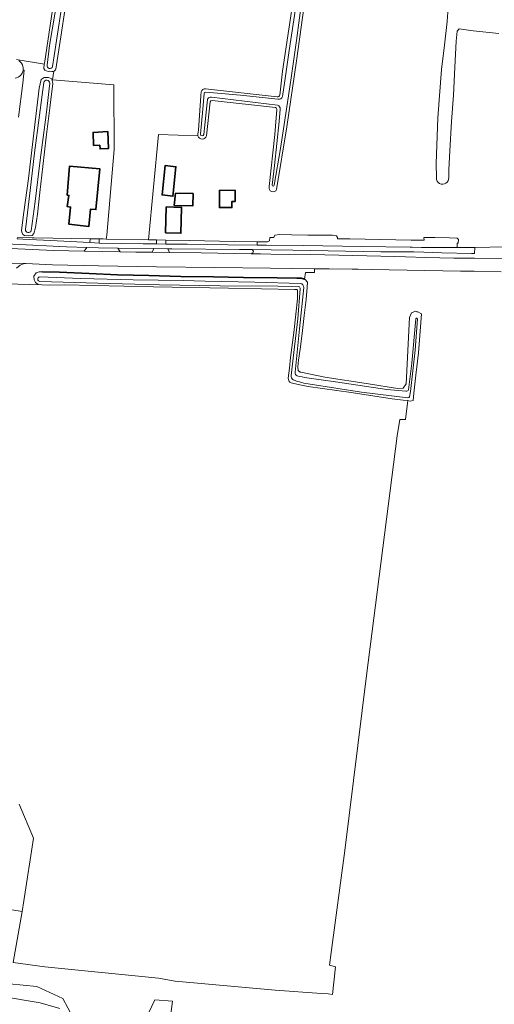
# Model space of a CAD drawing. Header units: metres. Extents: x 239845 to 242720, y 580286 to 584200.
# Tile 11 of 113: x 240790 to 241000, y 580727 to 581162. Entities that reach past the tile are written whole.
import ezdxf

# ---------------------------------------------------------------- set-up
doc = ezdxf.new("R2010")
doc.units = ezdxf.units.M
for name, color, linetype, lineweight in [('B-WE-GK-BESCHOEIING-G', 130, 'GK-BESCHOEIING', 35), ('B-WE-GR-GRAS-GV', 60, 'Continuous', 13), ('B-WE-GR-GROENVOORZIENING-GV', 80, 'Continuous', 18), ('B-WE-OG-BEBOUWING-GV', 7, 'Continuous', 35), ('B-WE-OG-TERREIN-GV', 7, 'Continuous', 18), ('B-WE-OG-TERREIN_ERF-GV', 7, 'Continuous', 18), ('B-WE-OG-WATER_SLOOT-GV', 120, 'Continuous', 18), ('B-WE-VH-VERHARDING-GV', 252, 'Continuous', 18)]:
    doc.layers.add(name, color=color, linetype=linetype, lineweight=lineweight)
doc.linetypes.add('GK-BESCHOEIING', pattern='A,30,-5,[1,NLCS.shx,S=1,R=0,X=0,Y=0],-5', length=40)

msp = doc.modelspace()

# ---------------------------------------------------------------- linework, layer by layer
at = {"layer": 'B-WE-GK-BESCHOEIING-G', "flags": 128}
msp.add_lwpolyline([(240800.46, 581050.34), (240807.99, 581050.13), (240821.08, 581049.53), (240833.51, 581049.07), (240847.28, 581048.66), (240861.42, 581048.34), (240875.81, 581048.09), (240889.02, 581047.82), (240903.89, 581047.7), (240912.59, 581047.59), (240914.55, 581047.51), (240916.02, 581047.12)], dxfattribs=at)
at = {"layer": 'B-WE-GR-GRAS-GV', "flags": 128}
msp.add_lwpolyline([(240812.39, 581179.44), (240808.52, 581153.99), (240806.31, 581139.73, -0.229376), (240805.42, 581138.81), (240804.81, 581134.98), (240831.88, 581132.81), (240832.02, 581104.27), (240828.85, 581066.57), (240828.58, 581064.8), (240847.23, 581064.47), (240851.56, 581110.91), (240869.02, 581110.37, -0.099493), (240868.98, 581111.13), (240869.19, 581112.87), (240870.27, 581127.89), (240870.42, 581129.74, -0.405035), (240872.39, 581131), (240903.95, 581127.58, 0.367316), (240905.08, 581128.19), (240906.25, 581138.79), (240914.7, 581194.49)], format="xyb", dxfattribs=at)
at = {"layer": 'B-WE-GR-GROENVOORZIENING-GV', "flags": 128}
for points in [[(240914.7, 581194.49), (240906.25, 581138.79), (240905.08, 581128.19, -0.367316), (240903.95, 581127.58), (240872.39, 581131, 0.405035), (240870.42, 581129.74), (240870.27, 581127.89), (240869.19, 581112.87), (240868.98, 581111.13, 0.099493), (240869.02, 581110.37, 0.766562), (240872.79, 581110.33), (240874.4, 581125.34, -0.338384), (240875.25, 581125.95), (240903.25, 581122.75, -0.33414), (240903.8, 581121.97), (240902.94, 581110.92), (240900.46, 581087.92, 0.979241), (240903.69, 581086.7), (240908.24, 581114.24), (240912.42, 581143.42), (240916.52, 581173.29)], [(240805.94, 581172.92), (240801.31, 581142.15), (240801.27, 581141.9), (240801.05, 581139.99), (240801.5, 581139.26), (240802.95, 581138.73), (240803.43, 581138.77), (240804.6, 581138.75, 0.141957), (240805.42, 581138.81, 0.229376), (240806.31, 581139.73), (240808.52, 581153.99), (240812.39, 581179.44)], [(240805.94, 581172.92), (240801.31, 581142.15), (240801.27, 581141.9), (240801.05, 581139.99), (240801.5, 581139.26), (240802.95, 581138.73), (240803.43, 581138.77), (240804.6, 581138.75, 0.141957), (240805.42, 581138.81, 0.229376), (240806.31, 581139.73), (240808.52, 581153.99), (240812.39, 581179.44)], [(240810.13, 581175.56), (240805.6, 581145.59), (240804.86, 581140.94, -0.999362), (240802.58, 581141.47), (240803.58, 581150.2), (240807.05, 581171.02)], [(240810.13, 581175.56), (240805.6, 581145.59), (240804.86, 581140.94, -0.999362), (240802.58, 581141.47), (240803.58, 581150.2), (240807.05, 581171.02)], [(240915.14, 581172.46), (240912.47, 581152.4), (240910.15, 581135.85), (240908.08, 581122.07), (240905.35, 581104.79), (240902.62, 581088.56, -0.92555), (240901.74, 581088.62), (240902.69, 581097.25), (240904.88, 581116.61), (240905.25, 581122.09, 0.317796), (240904.12, 581123.9), (240874.92, 581127.39, 0.297705), (240873.3, 581126.69, 0.052655), (240873.17, 581126.36), (240871.65, 581110.91, -0.796989), (240870.08, 581110.99), (240871.12, 581122.03), (240871.74, 581128.92, -0.378504), (240872.44, 581129.61), (240887.7, 581128.27), (240904.25, 581126.43, 0.38767), (240906.24, 581127.72), (240907.25, 581134.51), (240909.25, 581147.92), (240911.99, 581166.32)], [(240788.4, 581135.7, 0.325195), (240791.91, 581139.32, 0.090066), (240791.84, 581140.86, 0.192246), (240790.04, 581143.49)], [(240788.4, 581135.7, 0.325195), (240791.91, 581139.32, 0.090066), (240791.84, 581140.86, 0.192246), (240790.04, 581143.49)]]:
    msp.add_lwpolyline(points, format="xyb", dxfattribs=at)
for points in [[(240797.31, 581069.83), (240798.27, 581075.81), (240799.28, 581085.33), (240800.58, 581096.76), (240802.13, 581109.76), (240803.76, 581122.72), (240805.02, 581133.4), (240804.51, 581135.43), (240803.15, 581136.05), (240802.99, 581136.05), (240801.18, 581136.07), (240799.83, 581135.21), (240799.02, 581131.28), (240796.93, 581114.04), (240794.29, 581091.47), (240792.25, 581076.64), (240791.21, 581068.52), (240791.42, 581067.81), (240791.73, 581066.78), (240792.54, 581066.38), (240794.23, 581066.24), (240795.92, 581066.39), (240796.65, 581067.22), (240797.31, 581069.83), (240797.31, 581069.83)], [(240789.4, 581065.47), (240789.33, 581064.89), (240791.85, 581064.72), (240806.98, 581063.97), (240821.4, 581063.25), (240821.43, 581064.92), (240796.85, 581065.34), (240795.86, 581065.36), (240789.4, 581065.47), (240789.4, 581065.47)], [(240850.77, 581062.65), (240850.8, 581064.4), (240848.1, 581064.46), (240847.23, 581064.47), (240828.58, 581064.8), (240827.26, 581064.82), (240825.44, 581064.85), (240825.41, 581063.05), (240825.45, 581063.05), (240844.82, 581062.71), (240850.77, 581062.65), (240850.77, 581062.65)], [(240895.16, 581062.16), (240895.18, 581063.63), (240884.93, 581063.79), (240865.39, 581064.09), (240854.8, 581064.32), (240854.78, 581062.61), (240864.22, 581062.51), (240882.23, 581062.31), (240895.16, 581062.16), (240895.16, 581062.16)], [(240775.48, 581061.14), (240777.01, 581061.05), (240805.32, 581059.78), (240818.9, 581059.51), (240819.98, 581061.13), (240811.07, 581061.4), (240787.39, 581062.52), (240780.4, 581063.19), (240775.61, 581063.45), (240775.48, 581061.14), (240775.48, 581061.14)], [(240834.65, 581059.2), (240841.68, 581059.06), (240848.88, 581058.99), (240849.6, 581060.59), (240833.72, 581060.84), (240834.65, 581059.2), (240834.65, 581059.2)], [(240855.73, 581060.5), (240856.42, 581058.91), (240870.39, 581058.77), (240892.45, 581058.32), (240893.18, 581058.77), (240893.49, 581059.44), (240892.97, 581060.15), (240887.39, 581060.22), (240857.52, 581060.47), (240855.73, 581060.5), (240855.73, 581060.5)]]:
    msp.add_lwpolyline(points, close=True, dxfattribs=at)
for points in [[(240795.51, 581068.49, -0.810753), (240792.95, 581068.99), (240795.07, 581086.18), (240796.99, 581102.78), (240797.87, 581109.51), (240798.28, 581112.61), (240800.28, 581128.36), (240800.99, 581133.78, -0.928654), (240803.63, 581133.56), (240802.14, 581119.53), (240799.41, 581099.54), (240797.26, 581081.29)], [(240965.51, 581032.77), (240964.93, 581032.92), (240963.15, 581032.22), (240962.32, 581030.13), (240960.85, 581000.9), (240959.55, 580999.01), (240956.99, 580998.86), (240944.25, 581000.89), (240924.94, 581003.81), (240914.33, 581006.05), (240914.13, 581006.12), (240913.24, 581006.88), (240913.04, 581008.47), (240913.36, 581011.31), (240914.02, 581016.27), (240914.9, 581023.14), (240915.8, 581031.09), (240916.66, 581038.1), (240917.18, 581043.53), (240917.24, 581045.78), (240916.18, 581047.08), (240916.02, 581047.12), (240914.55, 581047.51), (240912.59, 581047.59), (240903.89, 581047.7), (240889.02, 581047.82), (240875.81, 581048.09), (240861.42, 581048.34), (240847.28, 581048.66), (240833.51, 581049.07), (240821.08, 581049.53), (240807.99, 581050.13), (240800.46, 581050.34), (240798.98, 581050.36), (240797.66, 581049.86), (240796.7, 581048.47), (240796.73, 581046.81), (240797.33, 581045.58), (240798.57, 581044.77), (240800.15, 581044.56), (240803.38, 581044.47), (240810.17, 581044.54), (240849.38, 581043.71), (240882.44, 581043.14), (240911.54, 581042.6), (240912.37, 581042.59, -0.424304), (240912.91, 581042.11), (240912.83, 581038.36), (240912.22, 581031.73), (240911.21, 581023.62), (240909.77, 581012.54), (240909.3, 581007.78), (240908.82, 581003.51, 0.286188), (240910.05, 581001.31), (240913.18, 581000.64), (240917.63, 580999.77), (240936.62, 580997.06), (240954.6, 580994.35), (240959.48, 580993.7), (240961.49, 580993.6), (240962.62, 580993.26), (240963.88, 580993.64), (240964.15, 580996.81), (240965.11, 581004.71), (240966.3, 581014.59), (240967.53, 581031.81), (240965.97, 581032.65)], [(240918.49, 581000.83, -0.072449), (240910.99, 581002.72, -0.23677), (240910.1, 581004.69), (240911.22, 581014.7), (240913.1, 581029.58), (240914.1, 581042.82, 0.307422), (240913.43, 581043.82), (240904.27, 581043.97), (240878.81, 581044.15), (240852.02, 581044.62), (240824.92, 581045.33), (240799.31, 581046.1, -0.927044), (240799.26, 581048.1), (240817.36, 581047.42), (240840.39, 581046.87), (240862.44, 581046.58), (240872.19, 581046.25), (240894.14, 581045.82), (240914.26, 581045.2, -0.40185), (240915.65, 581043.46), (240913.79, 581025.27), (240911.84, 581006.03, 0.347546), (240912.76, 581004.52, 0.042902), (240917.07, 581003.61), (240929.64, 581001.83), (240952.32, 580998.46), (240960.68, 580997.64, 0.346823), (240961.81, 580998.32), (240963.34, 581010.07), (240965.08, 581029.6, -0.826118), (240965.73, 581029.67), (240964.8, 581015.78), (240962.65, 580997.56), (240962.34, 580995.25, -0.282929), (240961.53, 580994.74), (240941.18, 580997.3)]]:
    msp.add_lwpolyline(points, format="xyb", close=True, dxfattribs=at)
msp.add_lwpolyline([(240784.29, 581045.01), (240800.15, 581044.56), (240798.57, 581044.77), (240797.33, 581045.58), (240796.73, 581046.81), (240796.7, 581048.47), (240797.66, 581049.86), (240798.98, 581050.36), (240800.46, 581050.34), (240807.99, 581050.13), (240821.08, 581049.53), (240833.51, 581049.07), (240847.28, 581048.66), (240861.42, 581048.34), (240875.81, 581048.09), (240889.02, 581047.82), (240903.89, 581047.7), (240912.59, 581047.59), (240914.55, 581047.51), (240916.02, 581047.12), (240916.36, 581050.04), (240920.44, 581049.98), (240920.44, 581051.66), (240901.02, 581051.96), (240876.48, 581052.25), (240850.76, 581052.61), (240825.13, 581052.94), (240804.84, 581053.47), (240793.09, 581054.01), (240793.09, 581054.01), (240793.09, 581054.01), (240792.05, 581053.86), (240790.65, 581053.21), (240789.07, 581051.99)], dxfattribs=at)
at = {"layer": 'B-WE-OG-BEBOUWING-GV', "flags": 128}
for points in [[(240825.78, 581106.2), (240825.85, 581104.58), (240829.58, 581104.76), (240829.23, 581112.16), (240822.75, 581111.86), (240823.02, 581106.07), (240825.78, 581106.2), (240825.78, 581106.2)], [(240824, 581077.76), (240825.78, 581095.75), (240812.43, 581096.96), (240811.27, 581084.18), (240812.1, 581084.05), (240811.35, 581079.09), (240812.83, 581078.93), (240812.04, 581071.4), (240820.92, 581070.4), (240821.67, 581077.99), (240824, 581077.76), (240824, 581077.76)], [(240853.17, 581084.24), (240857.93, 581083.68), (240858.07, 581085.04), (240859.28, 581096.66), (240854.55, 581097.28), (240853.17, 581084.24), (240853.17, 581084.24)], [(240883.95, 581078.71), (240883.94, 581081.33), (240885.39, 581081.33), (240885.37, 581086.3), (240878.45, 581086.27), (240878.48, 581078.69), (240883.95, 581078.71), (240883.95, 581078.71)], [(240859.07, 581085.02), (240858.55, 581079.62), (240866.73, 581079.38), (240866.89, 581084.86), (240859.07, 581085.02), (240859.07, 581085.02)], [(240861.46, 581067.38), (240861.78, 581078.77), (240855.03, 581078.96), (240854.73, 581067.59), (240861.46, 581067.38), (240861.46, 581067.38)]]:
    msp.add_lwpolyline(points, close=True, dxfattribs=at)
at = {"layer": 'B-WE-OG-TERREIN-GV', "flags": 128}
msp.add_lwpolyline([(240790.11, 580815.54), (240796.54, 580800.54), (240792.19, 580772.88), (240791.43, 580768.24), (240791.56, 580768.22), (240787.52, 580745.78), (240801.48, 580743.8), (240802.95, 580743.66), (240851.6, 580738.88), (240858.97, 580737.49), (240903.02, 580733.6), (240923.43, 580732.06), (240926.42, 580731.86), (240928.34, 580731.67), (240929.68, 580743.81), (240927.05, 580744.6), (240927.8, 580750.07), (240933.7, 580795.12), (240943.28, 580872.32), (240956.88, 580978), (240958.05, 580985.25), (240960.55, 580985.2), (240961.49, 580993.6), (240959.48, 580993.7), (240954.6, 580994.35), (240936.62, 580997.06), (240917.63, 580999.77), (240913.18, 581000.64), (240910.05, 581001.31, -0.286188), (240908.82, 581003.51), (240909.3, 581007.78), (240909.77, 581012.54), (240911.21, 581023.62), (240912.22, 581031.73), (240912.83, 581038.36), (240912.91, 581042.11, 0.424304), (240912.37, 581042.59), (240911.54, 581042.6), (240882.44, 581043.14), (240849.38, 581043.71), (240810.17, 581044.54), (240803.38, 581044.47), (240800.15, 581044.56), (240784.29, 581045.01)], format="xyb", dxfattribs=at)
at = {"layer": 'B-WE-OG-TERREIN_ERF-GV', "flags": 128}
for points in [[(240916.52, 581173.29), (240912.42, 581143.42), (240908.24, 581114.24), (240903.69, 581086.7, -0.979241), (240900.46, 581087.92), (240902.94, 581110.92), (240903.8, 581121.97, 0.33414), (240903.25, 581122.75), (240875.25, 581125.95, 0.338384), (240874.4, 581125.34), (240872.79, 581110.33, -0.766562), (240869.02, 581110.37), (240851.56, 581110.91), (240847.23, 581064.47), (240848.1, 581064.46), (240850.8, 581064.4), (240854.8, 581064.32), (240865.39, 581064.09), (240884.93, 581063.79), (240895.18, 581063.63), (240898.66, 581063.58), (240899.25, 581063.6), (240899.72, 581063.61), (240900.54, 581064.07), (240900.69, 581065.48), (240902.47, 581065.44), (240902.47, 581065.47), (240902.91, 581066.56), (240905.04, 581066.82), (240910.25, 581066.6), (240917.4, 581066.49), (240928.26, 581066.44), (240930.02, 581066.18), (240930.56, 581065.43), (240930.48, 581064.91), (240936.02, 581064.82), (240942.66, 581064.7), (240962.95, 581064.35), (240966.49, 581064.29), (240968.79, 581064.25), (240968.59, 581065.54), (240973.51, 581065.45), (240979.91, 581065.31), (240983.28, 581065.21), (240983.88, 581064.54), (240983.7, 581063.05), (240983.35, 581062.98), (240983.31, 581061.03), (240985.89, 581061.02), (240991.04, 581061.1), (241004.45, 581061.31)], [(241001.63, 581155.48), (240990.4, 581156.7), (240984.21, 581157.44), (240983.32, 581156.44), (240982.85, 581152.05), (240982.19, 581140.65), (240981.6, 581128.22), (240980.76, 581116.63), (240980.06, 581103.65), (240979.57, 581095.32), (240979.54, 581091.96, -1.05807), (240974.11, 581091.78), (240973.96, 581098.08), (240974.74, 581118.29), (240976.44, 581139.6), (240977.69, 581150.31), (240978.86, 581160.81), (240979.14, 581164.86)], [(240789.4, 581065.47), (240795.86, 581065.36), (240796.85, 581065.34), (240821.43, 581064.92), (240825.44, 581064.85), (240827.26, 581064.82), (240828.58, 581064.8), (240828.85, 581066.57), (240832.02, 581104.27), (240831.88, 581132.81), (240804.81, 581134.98), (240805.42, 581138.81, -0.141957), (240804.6, 581138.75), (240803.43, 581138.77), (240802.95, 581138.73), (240801.5, 581139.26), (240801.05, 581139.99), (240801.27, 581141.9), (240800.47, 581142.04), (240790.68, 581143.75), (240788.95, 581143.98)], [(240789.4, 581065.47), (240795.86, 581065.36), (240796.85, 581065.34), (240821.43, 581064.92), (240825.44, 581064.85), (240827.26, 581064.82), (240828.58, 581064.8), (240828.85, 581066.57), (240832.02, 581104.27), (240831.88, 581132.81), (240804.81, 581134.98), (240805.42, 581138.81, -0.141957), (240804.6, 581138.75), (240803.43, 581138.77), (240802.95, 581138.73), (240801.5, 581139.26), (240801.05, 581139.99), (240801.27, 581141.9), (240800.47, 581142.04), (240790.68, 581143.75), (240788.95, 581143.98)], [(240790.04, 581143.49, -0.192246), (240791.84, 581140.86, -0.090066), (240791.91, 581139.32), (240792.34, 581139.24), (240791.79, 581133.5), (240789.88, 581118.52)], [(240790.04, 581143.49, -0.192246), (240791.84, 581140.86, -0.090066), (240791.91, 581139.32), (240792.34, 581139.24), (240791.79, 581133.5), (240789.88, 581118.52)]]:
    msp.add_lwpolyline(points, format="xyb", dxfattribs=at)
for points in [[(240797.31, 581069.83), (240796.65, 581067.22), (240795.92, 581066.39), (240794.23, 581066.24), (240792.54, 581066.38), (240791.73, 581066.78), (240791.42, 581067.81), (240791.21, 581068.52), (240792.25, 581076.64), (240794.29, 581091.47), (240796.93, 581114.04), (240799.02, 581131.28), (240799.83, 581135.21), (240801.18, 581136.07), (240802.99, 581136.05), (240803.15, 581136.05), (240804.51, 581135.43), (240805.02, 581133.4), (240803.76, 581122.72), (240802.13, 581109.76), (240800.58, 581096.76), (240799.28, 581085.33), (240798.27, 581075.81), (240797.31, 581069.83), (240797.31, 581069.83)], [(240797.31, 581069.83), (240796.65, 581067.22), (240795.92, 581066.39), (240794.23, 581066.24), (240792.54, 581066.38), (240791.73, 581066.78), (240791.42, 581067.81), (240791.21, 581068.52), (240792.25, 581076.64), (240794.29, 581091.47), (240796.93, 581114.04), (240799.02, 581131.28), (240799.83, 581135.21), (240801.18, 581136.07), (240802.99, 581136.05), (240803.15, 581136.05), (240804.51, 581135.43), (240805.02, 581133.4), (240803.76, 581122.72), (240802.13, 581109.76), (240800.58, 581096.76), (240799.28, 581085.33), (240798.27, 581075.81), (240797.31, 581069.83), (240797.31, 581069.83)], [(240825.78, 581106.2), (240823.02, 581106.07), (240822.75, 581111.86), (240829.23, 581112.16), (240829.58, 581104.76), (240825.85, 581104.58), (240825.78, 581106.2), (240825.78, 581106.2)], [(240825.78, 581106.2), (240823.02, 581106.07), (240822.75, 581111.86), (240829.23, 581112.16), (240829.58, 581104.76), (240825.85, 581104.58), (240825.78, 581106.2), (240825.78, 581106.2)], [(240824, 581077.76), (240821.67, 581077.99), (240820.92, 581070.4), (240812.04, 581071.4), (240812.83, 581078.93), (240811.35, 581079.09), (240812.1, 581084.05), (240811.27, 581084.18), (240812.43, 581096.96), (240825.78, 581095.75), (240824, 581077.76), (240824, 581077.76)], [(240824, 581077.76), (240821.67, 581077.99), (240820.92, 581070.4), (240812.04, 581071.4), (240812.83, 581078.93), (240811.35, 581079.09), (240812.1, 581084.05), (240811.27, 581084.18), (240812.43, 581096.96), (240825.78, 581095.75), (240824, 581077.76), (240824, 581077.76)], [(240853.17, 581084.24), (240854.55, 581097.28), (240859.28, 581096.66), (240858.07, 581085.04), (240857.93, 581083.68), (240853.17, 581084.24), (240853.17, 581084.24)], [(240883.95, 581078.71), (240878.48, 581078.69), (240878.45, 581086.27), (240885.37, 581086.3), (240885.39, 581081.33), (240883.94, 581081.33), (240883.95, 581078.71), (240883.95, 581078.71)], [(240859.07, 581085.02), (240866.89, 581084.86), (240866.73, 581079.38), (240858.55, 581079.62), (240859.07, 581085.02), (240859.07, 581085.02)], [(240861.46, 581067.38), (240854.73, 581067.59), (240855.03, 581078.96), (240861.78, 581078.77), (240861.46, 581067.38), (240861.46, 581067.38)]]:
    msp.add_lwpolyline(points, close=True, dxfattribs=at)
for points in [[(240601.9, 580722.82), (240604.44, 580736.38), (240607.02, 580751.75), (240607.83, 580752.87), (240609.17, 580753.45), (240611.1, 580753.1), (240612.21, 580752.18), (240612.64, 580750.99), (240613.02, 580752.89), (240729.64, 580730.71), (240733.52, 580729.92), (240736.68, 580736.7), (240737.79, 580738.29), (240742.45, 580737.55), (240799.39, 580727.97), (240808.12, 580725.38)], [(240601.9, 580722.82), (240604.44, 580736.38), (240607.02, 580751.75), (240607.83, 580752.87), (240609.17, 580753.45), (240611.1, 580753.1), (240612.21, 580752.18), (240612.64, 580750.99), (240613.02, 580752.89), (240729.64, 580730.71), (240733.52, 580729.92), (240736.68, 580736.7), (240737.79, 580738.29), (240742.45, 580737.55), (240799.39, 580727.97), (240808.12, 580725.38)], [(240813.79, 580721.56), (240809.42, 580729.86), (240798.04, 580735.08), (240785.86, 580736.36)], [(240813.79, 580721.56), (240809.42, 580729.86), (240798.04, 580735.08), (240785.86, 580736.36)], [(240856.86, 580721.78), (240857.85, 580728.66), (240849.97, 580729.27), (240846.05, 580720.88)], [(240856.86, 580721.78), (240857.85, 580728.66), (240849.97, 580729.27), (240846.05, 580720.88)]]:
    msp.add_lwpolyline(points, dxfattribs=at)
at = {"layer": 'B-WE-OG-WATER_SLOOT-GV', "flags": 128}
for points in [[(240807.05, 581171.02), (240803.58, 581150.2), (240802.58, 581141.47, 0.999362), (240804.86, 581140.94), (240805.6, 581145.59), (240810.13, 581175.56)], [(240807.05, 581171.02), (240803.58, 581150.2), (240802.58, 581141.47, 0.999362), (240804.86, 581140.94), (240805.6, 581145.59), (240810.13, 581175.56)], [(240911.99, 581166.32), (240909.25, 581147.92), (240907.25, 581134.51), (240906.24, 581127.72, -0.38767), (240904.25, 581126.43), (240887.7, 581128.27), (240872.44, 581129.61, 0.378504), (240871.74, 581128.92), (240871.12, 581122.03), (240870.08, 581110.99, 0.796989), (240871.65, 581110.91), (240873.17, 581126.36, -0.052655), (240873.3, 581126.69, -0.297705), (240874.92, 581127.39), (240904.12, 581123.9, -0.317796), (240905.25, 581122.09), (240904.88, 581116.61), (240902.69, 581097.25), (240901.74, 581088.62, 0.92555), (240902.62, 581088.56), (240905.35, 581104.79), (240908.08, 581122.07), (240910.15, 581135.85), (240912.47, 581152.4), (240915.14, 581172.46)]]:
    msp.add_lwpolyline(points, format="xyb", dxfattribs=at)
for points in [[(240795.51, 581068.49), (240797.26, 581081.29), (240799.41, 581099.54), (240802.14, 581119.53), (240803.63, 581133.56, 0.928654), (240800.99, 581133.78), (240800.28, 581128.36), (240798.28, 581112.61), (240797.87, 581109.51), (240796.99, 581102.78), (240795.07, 581086.18), (240792.95, 581068.99, 0.810753)], [(240914.26, 581045.2), (240894.14, 581045.82), (240872.19, 581046.25), (240862.44, 581046.58), (240840.39, 581046.87), (240817.36, 581047.42), (240799.26, 581048.1, 0.927044), (240799.31, 581046.1), (240824.92, 581045.33), (240852.02, 581044.62), (240878.81, 581044.15), (240904.27, 581043.97), (240913.43, 581043.82, -0.307422), (240914.1, 581042.82), (240913.1, 581029.58), (240911.22, 581014.7), (240910.1, 581004.69, 0.23677), (240910.99, 581002.72, 0.072449), (240918.49, 581000.83), (240941.18, 580997.3), (240961.53, 580994.74, 0.282929), (240962.34, 580995.25), (240962.65, 580997.56), (240964.8, 581015.78), (240965.73, 581029.67, 0.826118), (240965.08, 581029.6), (240963.34, 581010.07), (240961.81, 580998.32, -0.346823), (240960.68, 580997.64), (240952.32, 580998.46), (240929.64, 581001.83), (240917.07, 581003.61, -0.042902), (240912.76, 581004.52, -0.347546), (240911.84, 581006.03), (240913.79, 581025.27), (240915.65, 581043.46, 0.40185)]]:
    msp.add_lwpolyline(points, format="xyb", close=True, dxfattribs=at)
at = {"layer": 'B-WE-VH-VERHARDING-GV', "flags": 128}
for points in [[(240787.39, 581062.52), (240811.07, 581061.4), (240819.98, 581061.13), (240825.1, 581060.97), (240833.72, 581060.84), (240849.6, 581060.59), (240855.73, 581060.5), (240857.52, 581060.47), (240887.39, 581060.22), (240892.97, 581060.15), (240901.26, 581060.04), (240910.89, 581059.92), (240949.65, 581059.11), (240961.52, 581059.21), (240964.25, 581059.23), (240968.66, 581059.06), (240976.47, 581058.74), (240989.64, 581058.43), (240990.95, 581058.43), (240991.04, 581061.1), (240985.89, 581061.02), (240983.31, 581061.03), (240967.61, 581061.12), (240963.51, 581061.15), (240962.52, 581061.16), (240941.27, 581061.46), (240915.48, 581061.88), (240899.23, 581062.1), (240895.91, 581062.15), (240895.16, 581062.16), (240882.23, 581062.31), (240864.22, 581062.51), (240854.78, 581062.61), (240850.77, 581062.65), (240844.82, 581062.71), (240825.45, 581063.05), (240825.41, 581063.05), (240821.4, 581063.25), (240806.98, 581063.97), (240791.85, 581064.72), (240789.33, 581064.89)], [(240787.39, 581062.52), (240811.07, 581061.4), (240819.98, 581061.13), (240825.1, 581060.97), (240833.72, 581060.84), (240849.6, 581060.59), (240855.73, 581060.5), (240857.52, 581060.47), (240887.39, 581060.22), (240892.97, 581060.15), (240901.26, 581060.04), (240910.89, 581059.92), (240949.65, 581059.11), (240961.52, 581059.21), (240964.25, 581059.23), (240968.66, 581059.06), (240976.47, 581058.74), (240989.64, 581058.43), (240990.95, 581058.43), (240991.04, 581061.1), (240985.89, 581061.02), (240983.31, 581061.03), (240967.61, 581061.12), (240963.51, 581061.15), (240962.52, 581061.16), (240941.27, 581061.46), (240915.48, 581061.88), (240899.23, 581062.1), (240895.91, 581062.15), (240895.16, 581062.16), (240882.23, 581062.31), (240864.22, 581062.51), (240854.78, 581062.61), (240850.77, 581062.65), (240844.82, 581062.71), (240825.45, 581063.05), (240825.41, 581063.05), (240821.4, 581063.25), (240806.98, 581063.97), (240791.85, 581064.72), (240789.33, 581064.89)], [(241003.34, 581056.28), (240990.87, 581056.36), (240981.88, 581056.42), (240969.47, 581056.73), (240960.51, 581056.95), (240955.83, 581057.06), (240918.84, 581058), (240901.16, 581058.19), (240896.55, 581058.24), (240892.45, 581058.32), (240870.39, 581058.77), (240856.42, 581058.91), (240848.88, 581058.99), (240841.68, 581059.06), (240834.65, 581059.2), (240818.9, 581059.51), (240805.32, 581059.78), (240777.01, 581061.05)], [(240785.11, 581054.1), (240793.09, 581054.01), (240804.84, 581053.47), (240825.13, 581052.94), (240850.76, 581052.61), (240876.48, 581052.25), (240901.02, 581051.96), (240920.44, 581051.66), (240922.25, 581051.63), (240926.92, 581051.59), (240937.06, 581051.49), (240939.66, 581051.46), (240945.54, 581051.41), (240984.78, 581050.7), (240990.76, 581050.58), (241002.63, 581050.34)], [(240789.07, 581051.99), (240790.65, 581053.21), (240792.05, 581053.86), (240793.09, 581054.01), (240785.11, 581054.1)], [(240787.52, 580745.78), (240791.56, 580768.22), (240791.43, 580768.24), (240791.43, 580768.24), (240791.43, 580768.24), (240748.5, 580775.12)]]:
    msp.add_lwpolyline(points, dxfattribs=at)
for points in [[(240825.44, 581064.85), (240821.43, 581064.92), (240821.4, 581063.25), (240825.41, 581063.05), (240825.44, 581064.85), (240825.44, 581064.85)], [(240850.8, 581064.4), (240850.77, 581062.65), (240854.78, 581062.61), (240854.8, 581064.32), (240850.8, 581064.4), (240850.8, 581064.4)], [(240818.9, 581059.51), (240834.65, 581059.2), (240833.72, 581060.84), (240825.1, 581060.97), (240819.98, 581061.13), (240818.9, 581059.51), (240818.9, 581059.51)], [(240856.42, 581058.91), (240855.73, 581060.5), (240849.6, 581060.59), (240848.88, 581058.99), (240856.42, 581058.91), (240856.42, 581058.91)]]:
    msp.add_lwpolyline(points, close=True, dxfattribs=at)

doc.saveas('drawing.dxf')
